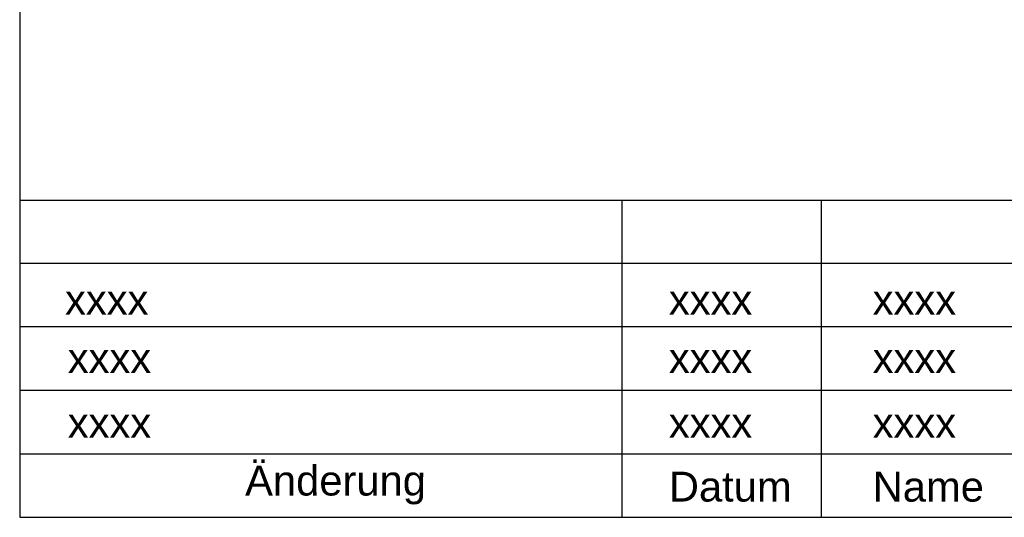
# Model space of a CAD drawing. Header units: metres. Extents: x 0 to 0.185, y 0 to 0.06.
# Tile 1 of 21: x 0 to 0.059, y 0 to 0.03. Entities that reach past the tile are written whole.
import ezdxf

# ---------------------------------------------------------------- set-up
doc = ezdxf.new("R2010")
doc.units = ezdxf.units.M
doc.header["$MEASUREMENT"] = 0
doc.layers.add('RAM_Stempel_VBL_DIN_A3', color=7, linetype='Continuous', lineweight=25)
doc.styles.add('FAHNENBESCHR__250', font='arialn.shx', dxfattribs={"height": 0.5, "bigfont": 'bigfont.shx'})

msp = doc.modelspace()

# ---------------------------------------------------------------- linework, layer by layer
at = {"layer": 'RAM_Stempel_VBL_DIN_A3'}
for p, q in [((0, 0.019125), (0.185, 0.019125)), ((0.036311, 0), (0.036311, 0.019125)), ((0.048336, 0), (0.048336, 0.019125)), ((0.101853, 0.0153), (0, 0.0153)), ((0.101852, 0.011475), (0, 0.011475)), ((0.101854, 0.00765), (0, 0.00765)), ((0, 0.003825), (0.185, 0.003825))]:
    msp.add_line(p, q, dxfattribs=at)
at = {"layer": 'RAM_Stempel_VBL_DIN_A3', "flags": 128}
msp.add_lwpolyline([(0, 0), (0.185, 0), (0.185, 0.06), (0, 0.06), (0, 0)], close=True, dxfattribs=at)

# ---------------------------------------------------------------- texts
at = {"layer": 'RAM_Stempel_VBL_DIN_A3', "char_height": 0.0018, "width": 0.0179693, "attachment_point": 1, "line_spacing_factor": 0.633333, "style": 'FAHNENBESCHR__250'}
for s, insert in [('\\fArial|b0|i0|c00|p39;xxxx', (0.002732, 0.014024)), ('\\fArial|b0|i0|c00|p39;xxxx', (0.039134, 0.014024)), ('\\fArial|b0|i0|c00|p39;xxxx', (0.051421, 0.014024)), ('\\fArial|b0|i0|c00|p39;xxxx', (0.002898, 0.010504)), ('\\fArial|b0|i0|c00|p39;xxxx', (0.039134, 0.010504)), ('\\fArial|b0|i0|c00|p39;xxxx', (0.051421, 0.010504)), ('\\fArial|b0|i0|c00|p39;xxxx', (0.002898, 0.006598)), ('\\fArial|b0|i0|c00|p39;xxxx', (0.039134, 0.006598)), ('\\fArial|b0|i0|c00|p39;xxxx', (0.051421, 0.006598)), ('\\fArial|b0|i0|c00|p39;Änderung', (0.013588, 0.003113)), ('\\fArial|b0|i0|c00|p39;Datum', (0.039134, 0.002751)), ('\\fArial|b0|i0|c00|p39;Name', (0.051421, 0.002745))]:
    msp.add_mtext(s, dxfattribs=dict(at, insert=insert))

doc.saveas('drawing.dxf')
